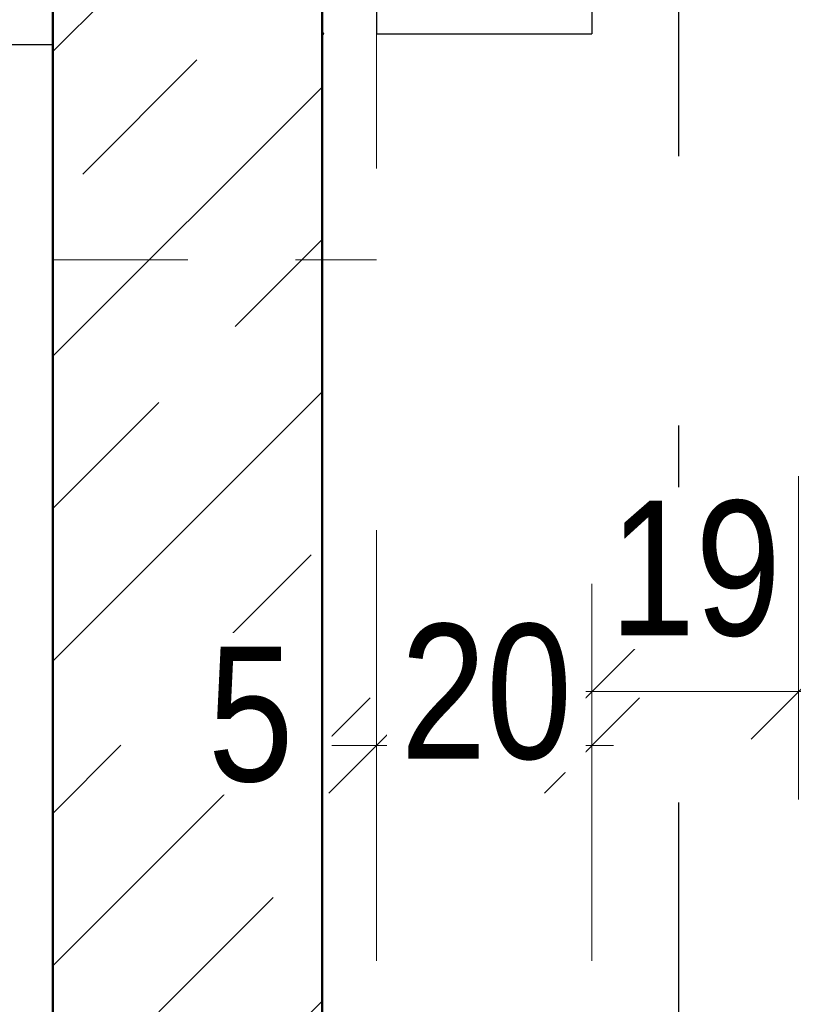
# Model space of a CAD drawing. Header units: millimetres. Extents: x -13 to 146, y -13 to 60.
# Tile 6 of 170: x 5.563 to 6.281, y 5.982 to 6.896. Entities that reach past the tile are written whole.
import ezdxf

# ---------------------------------------------------------------- set-up
doc = ezdxf.new("R2010")
doc.units = ezdxf.units.MM
doc.linetypes.add('DASHDOTX2', pattern=[2, 1, -0.5, 0, -0.5])
doc.linetypes.add('HIDDEN', pattern=[0.375, 0.25, -0.125])
for name, color, linetype, lineweight in [('Achsen', 7, 'Continuous', 20), ('Schraffuren', 7, 'Continuous', 20), ('Texte', 7, 'Continuous', 20)]:
    doc.layers.add(name, color=color, linetype=linetype, lineweight=lineweight)
doc.styles.add('Arial Narrow', font='ARIALN.TTF')
doc.dimstyles.new('Arch_Strakon_dimstyle', dxfattribs={"dimtxt": 11.25, "dimasz": 1, "dimexe": 1.25, "dimexo": 0.0625, "dimgap": 1, "dimtad": 0, "dimdec": 5, "dimzin": 12, "dimdsep": 46, "dimtxsty": 'Arial Narrow', "dimblk": 'Arrowhead_Tick', "dimsah": 1, "dimcen": 0, "dimse1": 1, "dimse2": 1, "dimclrd": 6, "dimclrt": 3, "dimazin": 0, "dimtfac": 1, "dimtdec": 4, "dimtmove": 0, "dimatfit": 3, "dimldrblk": 'NONE', "dimfxl": 1, "dimtvp": 1, "dimtolj": 1, "dimtzin": 0, "dimlwd": 13, "dimarcsym": 2})

# ---------------------------------------------------------------- blocks, each defined once
blk = doc.blocks.new('Arrowhead_Tick')
at = {"color": 0, "linetype": 'Continuous', "lineweight": -2}
for p, q in [((0, 20), (0, -10)), ((-1, 0), (0, 0)), ((10, 0), (0, 0))]:
    blk.add_line(p, q, dxfattribs=at)
at = {"color": 2, "linetype": 'Continuous', "lineweight": 35}
blk.add_line((4.419, 4.419), (-4.419, -4.419), dxfattribs=at)
blk = doc.blocks.new('*D136')
at = {"layer": 'Achsen', "color": 6, "linetype": 'Continuous', "lineweight": 13}
blk.add_line((3.9, 4.26323), (3.9, 7.17323), dxfattribs=at)
at = {"layer": 'Defpoints', "color": 0}
for p in [(3.9, 7.18323), (5.84383, 7.18323), (5.84383, 4.25323)]:
    blk.add_point(p, dxfattribs=at)
at = {"layer": 'Achsen', "color": 6, "lineweight": 13, "xscale": 0.01, "yscale": 0.01, "zscale": 0.01}
for p, rotation in [((3.9, 7.18323), 90), ((3.9, 4.25323), 270)]:
    blk.add_blockref('Arrowhead_Tick', p, dxfattribs=dict(at, rotation=rotation))
at = {"layer": 'Achsen', "color": 2, "lineweight": 35, "insert": (3.76959, 5.71823), "char_height": 0.1575, "attachment_point": 5, "rotation": 90, "style": 'Arial Narrow', "bg_fill": 3, "box_fill_scale": 1.1, "bg_fill_color": 256, "bg_fill_true_color": 13158600, "bg_fill_transparency": 0}
blk.add_mtext('\\A1;2.93', dxfattribs=at)
blk = doc.blocks.new('_None')
blk = doc.blocks.new('*D163')
at = {"layer": 'Achsen', "color": 6, "linetype": 'Continuous', "lineweight": 13}
blk.add_line((5.1, 4.26323), (5.1, 7.97323), dxfattribs=at)
at = {"layer": 'Defpoints', "color": 0}
for p in [(5.1, 7.98323), (5.59423, 7.98323), (5.59423, 4.25323)]:
    blk.add_point(p, dxfattribs=at)
at = {"layer": 'Achsen', "color": 6, "lineweight": 13, "xscale": 0.01, "yscale": 0.01, "zscale": 0.01}
for p, rotation in [((5.1, 7.98323), 90), ((5.1, 4.25323), 270)]:
    blk.add_blockref('Arrowhead_Tick', p, dxfattribs=dict(at, rotation=rotation))
at = {"layer": 'Achsen', "color": 2, "lineweight": 35, "insert": (4.96959, 6.11823), "char_height": 0.1575, "attachment_point": 5, "rotation": 90, "style": 'Arial Narrow', "bg_fill": 3, "box_fill_scale": 1.1, "bg_fill_color": 256, "bg_fill_true_color": 13158600, "bg_fill_transparency": 0}
blk.add_mtext('\\A1;3.73', dxfattribs=at)
blk = doc.blocks.new('*D164')
at = {"layer": 'Achsen', "color": 6, "linetype": 'Continuous', "lineweight": 13}
blk.add_line((7.1, 4.26323), (7.1, 7.42323), dxfattribs=at)
at = {"layer": 'Defpoints', "color": 0}
for p in [(5.89423, 7.43323), (7.1, 7.43323), (5.84383, 4.25323)]:
    blk.add_point(p, dxfattribs=at)
at = {"layer": 'Achsen', "color": 6, "lineweight": 13, "xscale": 0.01, "yscale": 0.01, "zscale": 0.01}
for p, rotation in [((7.1, 7.43323), 90), ((7.1, 4.25323), 270)]:
    blk.add_blockref('Arrowhead_Tick', p, dxfattribs=dict(at, rotation=rotation))
at = {"layer": 'Achsen', "color": 2, "lineweight": 35, "insert": (6.96959, 5.84323), "char_height": 0.1575, "attachment_point": 5, "rotation": 90, "style": 'Arial Narrow', "bg_fill": 3, "box_fill_scale": 1.1, "bg_fill_color": 256, "bg_fill_true_color": 13158600, "bg_fill_transparency": 0}
blk.add_mtext('\\A1;3.18', dxfattribs=at)
blk = doc.blocks.new('*D211')
at = {"color": 6, "linetype": 'Continuous', "lineweight": 13}
blk.add_line((4.3, 4.26323), (4.3, 7.17323), dxfattribs=at)
at = {"layer": 'Defpoints', "color": 0}
for p in [(4.3, 7.18323), (5.84382, 7.18323), (5.84382, 4.25323)]:
    blk.add_point(p, dxfattribs=at)
at = {"color": 6, "lineweight": 13, "xscale": 0.01, "yscale": 0.01, "zscale": 0.01}
for p, rotation in [((4.3, 7.18323), 90), ((4.3, 4.25323), 270)]:
    blk.add_blockref('Arrowhead_Tick', p, dxfattribs=dict(at, rotation=rotation))
at = {"color": 2, "lineweight": 35, "insert": (4.16959, 5.71823), "char_height": 0.1575, "attachment_point": 5, "rotation": 90, "style": 'Arial Narrow', "bg_fill": 3, "box_fill_scale": 1.1, "bg_fill_color": 256, "bg_fill_true_color": 13158600, "bg_fill_transparency": 0}
blk.add_mtext('\\A1;2.93', dxfattribs=at)
blk = doc.blocks.new('*D612')
at = {"color": 6, "linetype": 'Continuous', "lineweight": 13}
blk.add_line((7.33249, 4.26324), (7.33249, 6.57323), dxfattribs=at)
at = {"layer": 'Defpoints', "color": 0}
for p in [(7.33249, 6.58323), (7.68604, 6.58323), (5.84381, 4.25324)]:
    blk.add_point(p, dxfattribs=at)
at = {"color": 6, "lineweight": 13, "xscale": 0.01, "yscale": 0.01, "zscale": 0.01}
for p, rotation in [((7.33249, 6.58323), 90), ((7.33249, 4.25324), 270)]:
    blk.add_blockref('Arrowhead_Tick', p, dxfattribs=dict(at, rotation=rotation))
at = {"color": 3, "lineweight": 35, "insert": (7.22505, 5.41824), "char_height": 0.1125, "attachment_point": 5, "rotation": 90, "style": 'Arial Narrow', "bg_fill": 3, "box_fill_scale": 1.1, "bg_fill_color": 256, "bg_fill_true_color": 13158600, "bg_fill_transparency": 0}
blk.add_mtext('\\A1;2.33', dxfattribs=at)
blk = doc.blocks.new('*D626')
at = {"layer": 'Defpoints', "color": 0}
for p in [(5.84423, 6.88323), (5.89423, 6.88323), (5.89423, 6.22249)]:
    blk.add_point(p, dxfattribs=at)
at = {"layer": 'Texte', "color": 6, "linetype": 'Continuous', "lineweight": 13}
for p, q in [((5.83423, 6.22249), (5.82423, 6.22249)), ((5.84423, 6.22249), (5.89423, 6.22249)), ((5.90423, 6.22249), (5.91423, 6.22249))]:
    blk.add_line(p, q, dxfattribs=at)
at = {"layer": 'Texte', "color": 6, "lineweight": 13, "xscale": 0.01, "yscale": 0.01, "zscale": 0.01}
blk.add_blockref('Arrowhead_Tick', (5.84423, 6.22249), dxfattribs=at)
at = {"layer": 'Texte', "color": 6, "lineweight": 13, "xscale": 0.01, "yscale": 0.01, "zscale": 0.01, "rotation": 180}
blk.add_blockref('Arrowhead_Tick', (5.89423, 6.22249), dxfattribs=at)
at = {"layer": 'Texte', "color": 3, "lineweight": 35, "insert": (5.7776, 6.25098), "char_height": 0.125, "attachment_point": 5, "style": 'Arial Narrow', "bg_fill": 3, "box_fill_scale": 1.1, "bg_fill_color": 256, "bg_fill_true_color": 13158600, "bg_fill_transparency": 0}
blk.add_mtext('\\A1;5', dxfattribs=at)
blk = doc.blocks.new('*D627')
at = {"layer": 'Defpoints', "color": 0}
for p in [(6.09423, 6.88323), (6.28604, 6.58323), (6.28604, 6.27249)]:
    blk.add_point(p, dxfattribs=at)
at = {"layer": 'Texte', "color": 6, "linetype": 'Continuous', "lineweight": 13}
blk.add_line((6.10423, 6.27249), (6.27604, 6.27249), dxfattribs=at)
at = {"layer": 'Texte', "color": 6, "lineweight": 13, "xscale": 0.01, "yscale": 0.01, "zscale": 0.01}
blk.add_blockref('Arrowhead_Tick', (6.28604, 6.27249), dxfattribs=at)
at = {"layer": 'Texte', "color": 6, "lineweight": 13, "xscale": 0.01, "yscale": 0.01, "zscale": 0.01, "rotation": 180}
blk.add_blockref('Arrowhead_Tick', (6.09423, 6.27249), dxfattribs=at)
at = {"layer": 'Texte', "color": 3, "lineweight": 35, "insert": (6.19014, 6.38631), "char_height": 0.125, "attachment_point": 5, "style": 'Arial Narrow', "bg_fill": 3, "box_fill_scale": 1.1, "bg_fill_color": 256, "bg_fill_true_color": 13158600, "bg_fill_transparency": 0}
blk.add_mtext('\\A1;19', dxfattribs=at)
blk = doc.blocks.new('*D628')
at = {"layer": 'Defpoints', "color": 0}
for p in [(6.09423, 7.03323), (6.09423, 6.88323)]:
    blk.add_point(p, dxfattribs=at)
at = {"layer": 'Texte', "color": 6, "linetype": 'Continuous', "lineweight": 13}
for p, q in [((6.535, 7.04323), (6.535, 7.05323)), ((6.535, 6.88323), (6.535, 7.03323)), ((6.535, 6.87323), (6.535, 6.86323))]:
    blk.add_line(p, q, dxfattribs=at)
at = {"layer": 'Texte', "color": 6, "lineweight": 13, "xscale": 0.01, "yscale": 0.01, "zscale": 0.01}
for p, rotation in [((6.535, 7.03323), 270), ((6.535, 6.88323), 90)]:
    blk.add_blockref('Arrowhead_Tick', p, dxfattribs=dict(at, rotation=rotation))
at = {"layer": 'Texte', "color": 3, "lineweight": 35, "insert": (6.485, 6.92329), "char_height": 0.125, "attachment_point": 5, "rotation": 90, "style": 'Arial Narrow', "bg_fill": 3, "box_fill_scale": 1.1, "bg_fill_color": 256, "bg_fill_true_color": 13158600, "bg_fill_transparency": 0}
blk.add_mtext('\\A1;15', dxfattribs=at)
at = {"layer": 'Defpoints', "color": 0}
blk.add_point((6.535, 7.03323), dxfattribs=at)
blk = doc.blocks.new('*D784')
at = {"layer": 'Defpoints', "color": 0}
for p in [(5.89423, 6.88323), (6.09423, 6.88323)]:
    blk.add_point(p, dxfattribs=at)
at = {"layer": 'Texte', "color": 6, "linetype": 'Continuous', "lineweight": 13}
for p, q in [((5.88423, 6.22249), (5.87423, 6.22249)), ((5.89423, 6.22249), (6.09423, 6.22249)), ((6.10423, 6.22249), (6.11423, 6.22249))]:
    blk.add_line(p, q, dxfattribs=at)
at = {"layer": 'Texte', "color": 6, "lineweight": 13, "xscale": 0.01, "yscale": 0.01, "zscale": 0.01}
blk.add_blockref('Arrowhead_Tick', (5.89423, 6.22249), dxfattribs=at)
at = {"layer": 'Texte', "color": 6, "lineweight": 13, "xscale": 0.01, "yscale": 0.01, "zscale": 0.01, "rotation": 180}
blk.add_blockref('Arrowhead_Tick', (6.09423, 6.22249), dxfattribs=at)
at = {"layer": 'Texte', "color": 3, "lineweight": 35, "insert": (5.99614, 6.27182), "char_height": 0.125, "attachment_point": 5, "style": 'Arial Narrow', "bg_fill": 3, "box_fill_scale": 1.1, "bg_fill_color": 256, "bg_fill_true_color": 13158600, "bg_fill_transparency": 0}
blk.add_mtext('\\A1;20', dxfattribs=at)
at = {"layer": 'Defpoints', "color": 0}
blk.add_point((6.09423, 6.22249), dxfattribs=at)

msp = doc.modelspace()

# ---------------------------------------------------------------- hatches: boundary and pattern name
at = {"layer": 'Schraffuren', "lineweight": 13}
h = msp.add_hatch(dxfattribs=at)
h.set_pattern_fill('bB', color=6, scale=0.01, angle=45, style=0, pattern_type=2)
h.set_pattern_definition([(45, (0, 0), (-0.1414214, 0.1414214), [0.15, -0.1]), (45, (-0.07071, 0.07071), (-0.1414214, 0.1414214), [])])
h.paths.add_polyline_path([(5.843835, 4.253233), (5.843835, 7.183233), (5.593835, 7.183233), (5.593835, 4.253233)])

# ---------------------------------------------------------------- linework, layer by layer
at = {"color": 9, "linetype": 'Continuous', "lineweight": 0}
msp.add_circle((5.844235, 6.883233), 0.00111, dxfattribs=at)
at = {"layer": 'Achsen', "color": 3, "linetype": 'DASHDOTX2', "lineweight": 25, "ltscale": 0.5}
msp.add_line((6.174631, 8.369503), (6.174631, 3.307478), dxfattribs=at)

# ---------------------------------------------------------------- next in the draw order: dimensions: what is measured, and where the dimension line sits
at = {"layer": 'Achsen', "lineweight": 35}
dim = msp.add_linear_dim(base=(3.9, 7.183233), p1=(5.843835, 4.253233), p2=(5.843835, 7.183233), angle=90, text='2.93', dimstyle='Arch_Strakon_dimstyle', override={"dimscale": 0.01, "dimtxt": 15.75, "dimasz": 1, "dimgap": 5, "dimtad": 1, "dimjust": 0, "dimtih": 0, "dimtoh": 0, "dimdec": 5, "dimdsep": 46, "dimtxsty": 'Arial Narrow', "dimclrd": 6, "dimclrt": 2, "dimtix": 1, "dimtofl": 255, "dimtmove": 0, "dimatfit": 2, "dimfxl": 0, "dimfxlon": 0, "dimtvp": 31.746032, "dimtfill": 1, "dimtfillclr": 7, "dimlwd": 13}, dxfattribs=at)
dim.commit()
dim.dimension.update_dxf_attribs({"geometry": '*D136', "text_midpoint": (3.9, 5.718233), "dimtype": 160})

# ---------------------------------------------------------------- next in the draw order: dimensions: what is measured, and where the dimension line sits
for base, p1, p2, text, picture, middle in [((5.1, 7.983233), (5.594235, 4.253233), (5.594235, 7.983233), '3.73', '*D163', (5.1, 6.118233)), ((7.1, 7.433233), (5.843835, 4.253233), (5.894235, 7.433233), '3.18', '*D164', (7.1, 5.843233))]:
    dim = msp.add_linear_dim(base=base, p1=p1, p2=p2, angle=90, text=text, dimstyle='Arch_Strakon_dimstyle', override={"dimscale": 0.01, "dimtxt": 15.75, "dimasz": 1, "dimgap": 5, "dimtad": 1, "dimjust": 0, "dimtih": 0, "dimtoh": 0, "dimdec": 5, "dimdsep": 46, "dimtxsty": 'Arial Narrow', "dimclrd": 6, "dimclrt": 2, "dimtix": 1, "dimtofl": 255, "dimtmove": 0, "dimatfit": 2, "dimfxl": 0, "dimfxlon": 0, "dimtvp": 31.746032, "dimtfill": 1, "dimtfillclr": 7, "dimlwd": 13}, dxfattribs=at)
    dim.commit()
    dim.dimension.update_dxf_attribs({"geometry": picture, "text_midpoint": middle, "dimtype": 160})

# ---------------------------------------------------------------- next in the draw order: dimensions: what is measured, and where the dimension line sits
at = {"lineweight": 35}
dim = msp.add_linear_dim(base=(4.3, 7.183233), p1=(5.843817, 4.253233), p2=(5.843817, 7.183233), angle=90, text='2.93', dimstyle='Arch_Strakon_dimstyle', override={"dimscale": 0.01, "dimtxt": 15.75, "dimasz": 1, "dimgap": 5, "dimtad": 1, "dimjust": 0, "dimtih": 0, "dimtoh": 0, "dimdec": 5, "dimdsep": 46, "dimtxsty": 'Arial Narrow', "dimclrd": 6, "dimclrt": 2, "dimtix": 1, "dimtofl": 255, "dimtmove": 0, "dimatfit": 2, "dimfxl": 0, "dimfxlon": 0, "dimtvp": 31.746032, "dimtfill": 1, "dimtfillclr": 7, "dimlwd": 13}, dxfattribs=at)
dim.commit()
dim.dimension.update_dxf_attribs({"geometry": '*D211', "text_midpoint": (4.3, 5.718233), "dimtype": 160})

# ---------------------------------------------------------------- next in the draw order: linework, layer by layer
at = {"color": 4, "linetype": 'Continuous', "lineweight": 50}
msp.add_line((5.593844, 7.183233), (5.593844, 4.253239), dxfattribs=at)
at = {"color": 6, "linetype": 'HIDDEN', "lineweight": 13, "ltscale": 0.5}
for p, q in [((5.594235, 7.183233), (5.594235, 4.253233)), ((5.593844, 6.873233), (5.594235, 6.873233))]:
    msp.add_line(p, q, dxfattribs=at)
at = {"layer": 'Achsen', "color": 3, "linetype": 'Continuous', "lineweight": 25}
msp.add_line((5.474235, 6.873233), (5.593844, 6.873233), dxfattribs=at)

# ---------------------------------------------------------------- next in the draw order: dimensions: what is measured, and where the dimension line sits
at = {"lineweight": 35}
dim = msp.add_linear_dim(base=(7.332486, 6.583233), p1=(5.843808, 4.253239), p2=(7.686036, 6.583233), angle=90, text='2.33', dimstyle='Arch_Strakon_dimstyle', override={"dimscale": 0.01, "dimtxt": 11.25, "dimasz": 1, "dimgap": 5, "dimtad": 1, "dimjust": 0, "dimtih": 0, "dimtoh": 0, "dimdec": 5, "dimdsep": 46, "dimtxsty": 'Arial Narrow', "dimclrd": 6, "dimclrt": 3, "dimtix": 1, "dimtofl": 255, "dimtmove": 0, "dimatfit": 2, "dimfxl": 0, "dimfxlon": 0, "dimtvp": 44.444444, "dimtfill": 1, "dimtfillclr": 7, "dimlwd": 13}, dxfattribs=at)
dim.commit()
dim.dimension.update_dxf_attribs({"geometry": '*D612', "text_midpoint": (7.332486, 5.418236), "dimtype": 160})

# ---------------------------------------------------------------- next in the draw order: dimensions: what is measured, and where the dimension line sits
at = {"layer": 'Texte', "lineweight": 35}
for base, p1, p2, text, override, picture, middle in [((5.894235, 6.222492), (5.844235, 6.883233), (5.894235, 6.883233), '5', {"dimscale": 0.01, "dimtxt": 12.5, "dimasz": 1, "dimgap": 5, "dimtad": 0, "dimjust": 0, "dimtih": 0, "dimtoh": 0, "dimdec": 5, "dimdsep": 46, "dimtxsty": 'Arial Narrow', "dimclrd": 6, "dimclrt": 3, "dimtix": 0, "dimtofl": 255, "dimtmove": 2, "dimatfit": 2, "dimfxl": 0, "dimfxlon": 0, "dimtvp": 40, "dimtfill": 1, "dimtfillclr": 7, "dimlwd": 13}, '*D626', (5.777599, 6.250982)), ((6.286036, 6.272492), (6.094235, 6.883233), (6.286036, 6.583233), '19', {"dimscale": 0.01, "dimtxt": 12.5, "dimasz": 1, "dimgap": 5, "dimtad": 1, "dimjust": 0, "dimtih": 0, "dimtoh": 0, "dimdec": 5, "dimdsep": 46, "dimtxsty": 'Arial Narrow', "dimclrd": 6, "dimclrt": 3, "dimtix": 1, "dimtofl": 255, "dimtmove": 0, "dimatfit": 2, "dimfxl": 0, "dimfxlon": 0, "dimtvp": 40, "dimtfill": 1, "dimtfillclr": 7, "dimlwd": 13}, '*D627', (6.190135, 6.272492))]:
    dim = msp.add_linear_dim(base=base, p1=p1, p2=p2, text=text, dimstyle='Arch_Strakon_dimstyle', override=override, dxfattribs=at)
    dim.commit()
    dim.dimension.update_dxf_attribs({"geometry": picture, "text_midpoint": middle, "dimtype": 160})

# ---------------------------------------------------------------- next in the draw order: linework, layer by layer
at = {"color": 4, "linetype": 'Continuous', "lineweight": 50}
msp.add_line((5.843835, 7.183233), (5.843835, 4.253233), dxfattribs=at)

# ---------------------------------------------------------------- next in the draw order: dimensions: what is measured, and where the dimension line sits
at = {"layer": 'Texte', "lineweight": 35}
dim = msp.add_linear_dim(base=(6.534996, 7.033233), p1=(6.094235, 6.883233), p2=(6.094235, 7.033233), angle=90, text='15', dimstyle='Arch_Strakon_dimstyle', override={"dimscale": 0.01, "dimtxt": 12.5, "dimasz": 1, "dimgap": 5, "dimtad": 0, "dimjust": 0, "dimtih": 0, "dimtoh": 0, "dimdec": 5, "dimdsep": 46, "dimtxsty": 'Arial Narrow', "dimclrd": 6, "dimclrt": 3, "dimtix": 0, "dimtofl": 255, "dimtmove": 2, "dimatfit": 2, "dimfxl": 0, "dimfxlon": 0, "dimtvp": 40, "dimtfill": 1, "dimtfillclr": 7, "dimlwd": 13}, dxfattribs=at)
dim.commit()
dim.dimension.update_dxf_attribs({"geometry": '*D628', "text_midpoint": (6.484996, 6.92329), "dimtype": 160})

# ---------------------------------------------------------------- next in the draw order: dimensions: what is measured, and where the dimension line sits
dim = msp.add_linear_dim(base=(6.094235, 6.222492), p1=(5.894235, 6.883233), p2=(6.094235, 6.883233), text='20', dimstyle='Arch_Strakon_dimstyle', override={"dimscale": 0.01, "dimtxt": 12.5, "dimasz": 1, "dimgap": 5, "dimtad": 0, "dimjust": 0, "dimtih": 0, "dimtoh": 0, "dimdec": 5, "dimdsep": 46, "dimtxsty": 'Arial Narrow', "dimclrd": 6, "dimclrt": 3, "dimtix": 0, "dimtofl": 255, "dimtmove": 2, "dimatfit": 2, "dimfxl": 0, "dimfxlon": 0, "dimtvp": 40, "dimtfill": 1, "dimtfillclr": 7, "dimlwd": 13}, dxfattribs=at)
dim.commit()
dim.dimension.update_dxf_attribs({"geometry": '*D784', "text_midpoint": (5.996142, 6.271815), "dimtype": 160})

# ---------------------------------------------------------------- next in the draw order: linework, layer by layer
at = {"color": 6, "linetype": 'HIDDEN', "lineweight": 13, "ltscale": 0.5}
for p in [(5.894235, 6.883233), (5.594235, 6.673233)]:
    msp.add_line(p, (5.894235, 6.673233), dxfattribs=at)
at = {"layer": 'Achsen', "color": 3, "linetype": 'Continuous', "lineweight": 25}
for p, q in [((5.894235, 7.033233), (5.894235, 6.883233)), ((6.094235, 7.033233), (6.094235, 6.883233)), ((5.894235, 6.883233), (6.094235, 6.883233))]:
    msp.add_line(p, q, dxfattribs=at)

doc.saveas('drawing.dxf')
